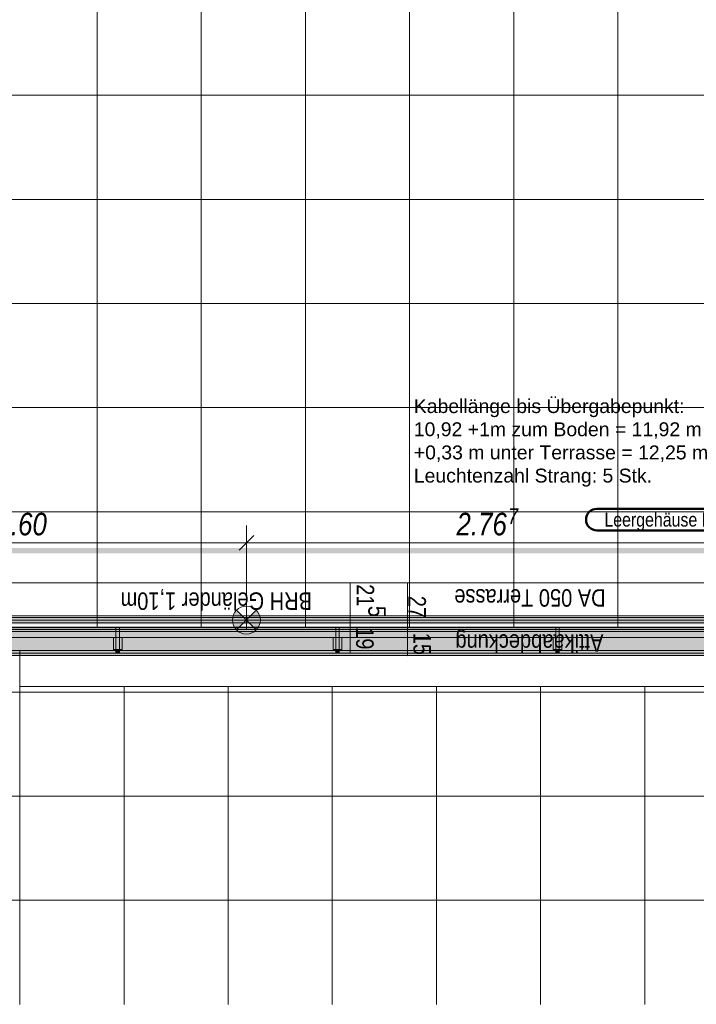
# Model space of a CAD drawing. Extents: x -420 to 300, y 62 to 1112.
# Tile 154 of 256: x -149 to -71, y 336 to 449. Entities that reach past the tile are written whole.
import ezdxf
from ezdxf.lldxf.tags import DXFTag

# ---------------------------------------------------------------- set-up
doc = ezdxf.new("R2010")
doc.units = 0
doc.layers.get('0').update_dxf_attribs({"lineweight": 13})
for name, color, linetype, lineweight, true_color in [('00_ E_ST_Handlaufleuchte', 7, 'Continuous', 13, 0xb2b200), ('00_E_ST_Handlaufleuchte_Bem', 7, 'Continuous', 5, 0x7d7d00), ('00_E_ST_Handlaufleuchte_Kabel', 3, 'Continuous', 18, 0x00ff00), ('00_E_ST_Handlaufleuchte_Leerrohre_Terrasse', 6, 'Continuous', 25, 0xff00ff), ('00_E_ST_Handlaufleuchte–Handlauf-Position', 7, 'Continuous', 5, 0x0000b2), ('30 -33 Aussenwände- 7 Fassade_ Elemente', 7, 'Continuous', 9, 0x00aacc), ('30 -34 Innenwände- 6 Elemente', 7, 'Continuous', 9, 0xff6633), ('30 -36 Dächer- 3 Dachbeläge', 7, 'Continuous', 15, 0x9999ff), ('30 -36 Dächer- 4 Dachbekleidungen', 7, 'Continuous', 9, 0xccccff), ('60- 61 allgemeine Ausstattung- 4 Terrassen', 9, 'Continuous', 9, 0x808080), ('70 -72 Beschriftung- 1 Beschriftung allgemein', 7, 'Continuous', 9, 0xff6633), ('70 -76 Bemaßung- 2 Allgemein', 9, 'Continuous', 5, 0x808080)]:
    doc.layers.add(name, color=color, linetype=linetype, lineweight=lineweight, true_color=true_color)
for name, color, linetype, lineweight in [('00_E_ST_Handlaufleuchte_Kabel_Text', 7, 'Continuous', 13), ('70 -71 Achsen- 1 Gebäudeachsen', 7, 'STRICHPUNKT2-A06CPUWML0', 18), ('ConnectionPoints', 7, 'Continuous', 50)]:
    doc.layers.add(name, color=color, linetype=linetype, lineweight=lineweight)
doc.styles.get("Standard").update_dxf_attribs({"font": 'ARIALN.TTF'})
tags = doc.linetypes.add('STRICHPUNKT2-A06CPUWML0', pattern=[12.7, 6.35, -3.175, 0, -3.175]).pattern_tags.tags
tags[10:11] = [DXFTag(74, 4), DXFTag(75, 0), DXFTag(340, '0'), DXFTag(46, 0.0), DXFTag(50, 0.0), DXFTag(44, 0.0), DXFTag(45, 0.0)]
tags[8:9] = [DXFTag(74, 4), DXFTag(75, 0), DXFTag(340, '0'), DXFTag(46, 0.0), DXFTag(50, 0.0), DXFTag(44, 0.0), DXFTag(45, 0.0)]
tags[6:7] = [DXFTag(74, 4), DXFTag(75, 0), DXFTag(340, '0'), DXFTag(46, 0.0), DXFTag(50, 0.0), DXFTag(44, 0.0), DXFTag(45, 0.0)]
tags[4:5] = [DXFTag(74, 4), DXFTag(75, 0), DXFTag(340, '0'), DXFTag(46, 0.0), DXFTag(50, 0.0), DXFTag(44, 0.0), DXFTag(45, 0.0)]

# ---------------------------------------------------------------- blocks, each defined once
blk = doc.blocks.new('Referenz-A06CPUWNL0', base_point=(-395.24, 76.95))
at = {"layer": '30 -33 Aussenwände- 7 Fassade_ Elemente', "color": 0, "linetype": 'Continuous', "ltscale": 0.13}
for p, q in [((-6.1, 376.65), (-310.1, 376.65)), ((-148.9, 376.65), (-148.9, 372.51)), ((-6.1, 376.65), (-148.9, 376.65)), ((-6.7, 376.05), (-148.9, 376.05)), ((-148.9, 376.05), (-148.9, 372.51)), ((-148.9, 372.51), (-10.24, 372.51)), ((-148.9, 372.51), (-10.24, 372.51))]:
    blk.add_line(p, q, dxfattribs=at)
at = {"layer": '30 -34 Innenwände- 6 Elemente', "color": 0, "linetype": 'Continuous', "ltscale": 0.13}
for p, q in [((-59.9, 380.45), (-306.3, 380.45)), ((-306.9, 379.85), (-60.5, 379.85)), ((-61.5, 378.85), (-307.9, 378.85)), ((-310.1, 376.65), (-63.7, 376.65))]:
    blk.add_line(p, q, dxfattribs=at)
at = {"layer": '30 -36 Dächer- 3 Dachbeläge', "color": 0, "linetype": 'Continuous', "ltscale": 0.15}
for p, q in [((-61.5, 379.05), (-307.7, 379.05)), ((-310.7, 376.05), (-61.5, 376.05))]:
    blk.add_line(p, q, dxfattribs=at)
at = {"layer": '30 -36 Dächer- 3 Dachbeläge', "color": 0, "lineweight": 9}
for p, q in [((-137.43, 376.75), (-137.83, 376.75)), ((-137.83, 376.75), (-137.83, 376.35)), ((-137.43, 376.35), (-137.43, 376.75)), ((-112.1, 376.75), (-112.5, 376.75)), ((-112.5, 376.75), (-112.5, 376.35)), ((-112.1, 376.35), (-112.1, 376.75)), ((-86.76, 376.75), (-87.16, 376.75)), ((-87.16, 376.75), (-87.16, 376.35)), ((-86.76, 376.35), (-86.76, 376.75))]:
    blk.add_line(p, q, dxfattribs=at)
at = {"layer": '30 -36 Dächer- 3 Dachbeläge', "color": 0, "lineweight": 0}
for points in [[(-307.7, 376.05), (-307.7, 379.05), (-61.5, 376.05)], [(-61.5, 376.05), (-307.7, 379.05), (-61.5, 379.05)], [(-137.83, 376.75), (-137.43, 376.75), (-137.83, 376.35)], [(-137.83, 376.35), (-137.43, 376.75), (-137.43, 376.35)], [(-112.5, 376.75), (-112.1, 376.75), (-112.5, 376.35)], [(-112.5, 376.35), (-112.1, 376.75), (-112.1, 376.35)], [(-87.16, 376.75), (-86.76, 376.75), (-87.16, 376.35)], [(-87.16, 376.35), (-86.76, 376.75), (-86.76, 376.35)]]:
    blk.add_solid(points, dxfattribs=at)
at = {"layer": '30 -36 Dächer- 4 Dachbekleidungen', "color": 0, "linetype": 'Continuous', "ltscale": 0.13}
for p, q in [((-307.4, 379.35), (-61.5, 379.35)), ((-61.5, 380.15), (-306.6, 380.15)), ((-137.43, 379.35), (-137.83, 379.35)), ((-137.83, 379.35), (-137.83, 378.15)), ((-137.43, 378.15), (-137.43, 379.35)), ((-112.1, 379.35), (-112.5, 379.35)), ((-112.5, 379.35), (-112.5, 378.15)), ((-112.1, 378.15), (-112.1, 379.35)), ((-86.76, 379.35), (-87.16, 379.35)), ((-87.16, 379.35), (-87.16, 378.15)), ((-86.76, 378.15), (-86.76, 379.35)), ((-61.5, 378.15), (-308.6, 378.15)), ((-138.13, 378.15), (-138.13, 376.75)), ((-137.83, 376.75), (-137.83, 378.15)), ((-137.43, 378.15), (-137.43, 376.75)), ((-137.13, 378.15), (-137.13, 376.75)), ((-112.8, 378.15), (-112.8, 376.75)), ((-112.5, 376.75), (-112.5, 378.15)), ((-112.1, 378.15), (-112.1, 376.75)), ((-111.8, 378.15), (-111.8, 376.75)), ((-87.46, 378.15), (-87.46, 376.75)), ((-87.16, 376.75), (-87.16, 378.15)), ((-86.76, 378.15), (-86.76, 376.75)), ((-86.46, 378.15), (-86.46, 376.75)), ((-310.4, 376.35), (-61.5, 376.35)), ((-138.13, 376.75), (-137.83, 376.75)), ((-137.43, 376.75), (-137.83, 376.75)), ((-137.13, 376.75), (-137.43, 376.75)), ((-112.8, 376.75), (-112.5, 376.75)), ((-112.1, 376.75), (-112.5, 376.75)), ((-111.8, 376.75), (-112.1, 376.75)), ((-87.46, 376.75), (-87.16, 376.75)), ((-86.76, 376.75), (-87.16, 376.75)), ((-86.46, 376.75), (-86.76, 376.75))]:
    blk.add_line(p, q, dxfattribs=at)
at = {"layer": '60- 61 allgemeine Ausstattung- 4 Terrassen', "color": 0}
for p, q in [((-140, 379.25), (-140, 766.05)), ((-128, 379.25), (-128, 766.05)), ((-116, 379.25), (-116, 766.05)), ((-104, 379.25), (-104, 766.05)), ((-92, 379.25), (-92, 766.05)), ((-80, 379.25), (-80, 766.05)), ((-307.5, 440.65), (3.5, 440.65)), ((-307.5, 428.65), (3.5, 428.65)), ((-307.5, 416.65), (3.5, 416.65)), ((-307.5, 404.65), (3.5, 404.65)), ((-307.5, 392.65), (3.5, 392.65)), ((-307.5, 380.65), (3.5, 380.65)), ((3.5, 379.25), (-307.5, 379.25)), ((-148.9, 372.51), (-148.9, 335.85)), ((-136.9, 372.51), (-136.9, 335.85)), ((-124.9, 372.51), (-124.9, 335.85)), ((-112.9, 372.51), (-112.9, 335.85)), ((-100.9, 372.51), (-100.9, 335.85)), ((-88.9, 372.51), (-88.9, 335.85)), ((-76.9, 372.51), (-76.9, 335.85)), ((-10.24, 371.85), (-307.7, 371.85)), ((-10.24, 359.85), (-307.7, 359.85)), ((-10.24, 347.85), (-307.7, 347.85))]:
    blk.add_line(p, q, dxfattribs=at)
at = {"layer": '70 -71 Achsen- 1 Gebäudeachsen', "color": 0, "linetype": 'STRICHPUNKT2-A06CPUWML0', "ltscale": 0.18}
blk.add_line((-387.24, 384.45), (76.5, 384.45), dxfattribs=at)
at = {"layer": '70 -76 Bemaßung- 2 Allgemein', "color": 0, "linetype": 'Continuous', "ltscale": 0.13}
for p, q in [((-110.87, 384.45), (-110.81, 384.45)), ((-110.84, 384.46), (-110.82, 384.44)), ((-110.83, 384.46), (-110.83, 384.43)), ((-110.83, 384.43), (-110.83, 380.17)), ((-104.26, 384.45), (-104.2, 384.45)), ((-104.23, 384.46), (-104.21, 384.44)), ((-104.22, 384.46), (-104.22, 384.43)), ((-104.22, 384.43), (-104.22, 379.07)), ((-110.82, 380.15), (-110.85, 380.15)), ((-110.82, 380.15), (-110.85, 380.15)), ((-110.84, 380.16), (-110.82, 380.14)), ((-110.82, 380.14), (-110.84, 380.16)), ((-110.83, 380.14), (-110.83, 380.17)), ((-110.83, 380.16), (-110.83, 380.13)), ((-110.83, 380.13), (-110.83, 376.37)), ((-104.26, 379.05), (-104.2, 379.05)), ((-104.26, 379.05), (-104.2, 379.05)), ((-104.23, 379.06), (-104.21, 379.04)), ((-104.21, 379.04), (-104.23, 379.06)), ((-104.22, 379.04), (-104.22, 379.07)), ((-104.22, 379.06), (-104.22, 379.03)), ((-104.22, 379.03), (-104.22, 376.07)), ((-110.87, 376.35), (-110.81, 376.35)), ((-110.82, 376.34), (-110.84, 376.36)), ((-110.83, 376.34), (-110.83, 376.37)), ((-104.26, 376.05), (-104.2, 376.05)), ((-104.21, 376.04), (-104.23, 376.06)), ((-104.22, 376.04), (-104.22, 376.07))]:
    blk.add_line(p, q, dxfattribs=at)
at = {"layer": '70 -72 Beschriftung- 1 Beschriftung allgemein', "color": 0, "linetype": 'Continuous', "ltscale": 0.13, "char_height": 2.0138, "attachment_point": 1, "rotation": 180}
for s, insert in [('{\\fArial Narrow;BRH Geländer 1,10m}', (-115.25, 381.33)), ('{\\fArial Narrow;DA 050 Terrasse}', (-81.41, 381.7)), ('{\\fArial Narrow;Attikaabdeckung}', (-81.66, 376.5))]:
    blk.add_mtext(s, dxfattribs=dict(at, insert=insert))
at = {"layer": '70 -76 Bemaßung- 2 Allgemein', "color": 0, "linetype": 'Continuous', "ltscale": 0.13, "char_height": 2.0138, "attachment_point": 1, "rotation": 270}
for s, insert in [('{\\fArial Narrow;21}', (-108.08, 384.29)), ('{\\fArial Narrow;27}', (-102.11, 382.95)), ('{\\fArial Narrow;5}', (-106.74, 381.79)), ('{\\fArial Narrow;19}', (-108.14, 379.33)), ('{\\fArial Narrow;15}', (-101.54, 378.69))]:
    blk.add_mtext(s, dxfattribs=dict(at, insert=insert))
blk = doc.blocks.new('Blockreferenz-A06CPUXFL0', base_point=(-124.41, 378.55))
at = {"lineweight": -2}
for points in [[(-123.94, 381.29), (-122.8, 380.15), (-123.94, 379.02), (-124.2, 379.35), (-124.36, 379.74), (-124.41, 380.15), (-124.36, 380.57), (-124.2, 380.96)], [(-122.8, 380.15), (-121.67, 381.29), (-121.41, 380.96), (-121.25, 380.57), (-121.19, 380.15), (-121.25, 379.74), (-121.41, 379.35), (-121.67, 379.02)]]:
    blk.add_hatch(color=0, dxfattribs=at).paths.add_polyline_path(points)
at = {"color": 0, "lineweight": -2}
for p, q in [((-123.94, 379.02), (-121.67, 381.29)), ((-123.94, 381.29), (-121.67, 379.02))]:
    blk.add_line(p, q, dxfattribs=at)
blk.add_circle((-122.8, 380.15), 1.61, dxfattribs=at)
blk = doc.blocks.new('Maß-A06CPUYXL0', base_point=(-123.65, 379.05))
at = {"color": 0, "linetype": 'ByBlock', "lineweight": -2, "ltscale": 0.13}
for p, q in [((-122.8, 391.05), (-122.8, 379.05)), ((-67.47, 391.05), (-67.47, 379.05)), ((-123.65, 388.2), (-121.95, 389.9)), ((-68.32, 388.2), (-66.62, 389.9)), ((-67.47, 389.05), (-122.8, 389.05))]:
    blk.add_line(p, q, dxfattribs=at)
at = {"color": 0, "linetype": 'ByBlock', "lineweight": -2, "ltscale": 0.13, "attachment_point": 1}
for s, insert, char_height in [('{\\fArial Narrow|b0|i1;7}', (-92.65, 393.04), 1.82), ('{\\fArial Narrow|b0|i1;2.76}', (-98.59, 392.52), 2.6)]:
    blk.add_mtext(s, dxfattribs=dict(at, insert=insert, char_height=char_height))
blk = doc.blocks.new('Maß-A06CPUYZL0', base_point=(-175.65, 379.05))
at = {"color": 0, "linetype": 'ByBlock', "lineweight": -2, "ltscale": 0.13}
for p, q in [((-174.8, 391.05), (-174.8, 379.05)), ((-122.8, 391.05), (-122.8, 379.05)), ((-175.65, 388.2), (-173.95, 389.9)), ((-123.65, 388.2), (-121.95, 389.9)), ((-122.8, 389.05), (-174.8, 389.05))]:
    blk.add_line(p, q, dxfattribs=at)
at = {"color": 0, "linetype": 'ByBlock', "lineweight": -2, "ltscale": 0.13, "insert": (-151.59, 392.52), "char_height": 2.6, "attachment_point": 1}
blk.add_mtext('{\\fArial Narrow|b0|i1;2.60}', dxfattribs=at)
blk = doc.blocks.new('Polygon-A06CPUZPL0', base_point=(-307.1, 260.85))
at = {"linetype": 'ByBlock', "lineweight": -2, "ltscale": 0.13}
blk.add_hatch(color=0, dxfattribs=at).paths.add_polyline_path([(-59.9, 260.85), (-232.9, 260.85), (-232.9, 261.65), (-60.7, 261.65), (-60.7, 379.65), (-307.1, 379.65), (-307.1, 763.75), (-306.3, 763.75), (-306.3, 380.45), (-59.9, 380.45)])
blk = doc.blocks.new('Bauteilbeschriftung-A06CPV63L0', base_point=(-83.66, 390.01))
at = {"color": 0, "lineweight": -2}
for p, q in [((-82.41, 392.98), (-65.66, 392.98)), ((-65.66, 390.48), (-82.41, 390.48))]:
    blk.add_line(p, q, dxfattribs=at)
at = {"color": 0, "linetype": 'ByBlock', "lineweight": -2, "ltscale": 0.5}
blk.add_line((-64.41, 391.73), (-61.18, 390.01), dxfattribs=at)
at = {"color": 0, "lineweight": -2}
for centre, major_axis in [((-82.41, 391.73), (0, 1.25)), ((-65.66, 391.73), (1.25, 0)), ((-82.41, 391.73), (-1.25, 0)), ((-65.66, 391.73), (0, -1.25))]:
    blk.add_ellipse(centre, major_axis=major_axis, ratio=1, start_param=0, end_param=1.570796, dxfattribs=at)
at = {"color": 0, "linetype": 'ByBlock', "lineweight": -2, "ltscale": 0.5, "insert": (-81.55, 392.53), "char_height": 1.6, "attachment_point": 1}
blk.add_mtext('{\\fArial Narrow;Leergehäuse IP66}', dxfattribs=at)
blk = doc.blocks.new('Polylinie-A06CPV69L0', base_point=(-278.8, 380.05))
at = {"color": 0, "linetype": 'ByBlock', "lineweight": -2, "ltscale": 0.18}
blk.add_solid([(-278.8, 380.05), (-278.8, 380.25), (-60.3, 380.05), (-60.5, 380.25)], dxfattribs=at)
blk = doc.blocks.new('Polylinie-A06CPV6HL0', base_point=(-303.06, 382.94))
at = {"color": 0, "linetype": 'ByBlock', "lineweight": -2, "ltscale": 0.25}
blk.add_solid([(-61.98, 388.46), (-61.98, 387.86), (-297.96, 388.46), (-297.71, 387.86)], dxfattribs=at)

msp = doc.modelspace()

# ---------------------------------------------------------------- block references
at = {"color": 8, "lineweight": 13, "ltscale": 0.13, "true_color": 0x808080}
msp.add_blockref('Referenz-A06CPUWNL0', (-395.24, 76.95), dxfattribs=at)
at = {"layer": '00_ E_ST_Handlaufleuchte', "ltscale": 0.13}
msp.add_blockref('Blockreferenz-A06CPUXFL0', (-124.41, 378.55), dxfattribs=at)
at = {"layer": '00_E_ST_Handlaufleuchte_Bem', "ltscale": 0.13}
for name, p in [('Maß-A06CPUYXL0', (-123.65, 379.05)), ('Maß-A06CPUYZL0', (-175.65, 379.05))]:
    msp.add_blockref(name, p, dxfattribs=at)
at = {"layer": '00_E_ST_Handlaufleuchte_Kabel', "ltscale": 0.18}
msp.add_blockref('Polylinie-A06CPV69L0', (-278.8, 380.05), dxfattribs=at)
at = {"layer": '00_E_ST_Handlaufleuchte_Leerrohre_Terrasse', "color": 6, "ltscale": 0.25, "true_color": 0xff00ff}
msp.add_blockref('Polylinie-A06CPV6HL0', (-303.06, 382.94), dxfattribs=at)
at = {"layer": '00_E_ST_Handlaufleuchte–Handlauf-Position', "ltscale": 0.13}
msp.add_blockref('Polygon-A06CPUZPL0', (-307.1, 260.85), dxfattribs=at)
at = {"layer": 'ConnectionPoints', "ltscale": 0.5}
msp.add_blockref('Bauteilbeschriftung-A06CPV63L0', (-83.66, 390.01), dxfattribs=at)

# ---------------------------------------------------------------- texts
at = {"layer": '00_E_ST_Handlaufleuchte_Kabel_Text', "ltscale": 0.13, "char_height": 1.6, "attachment_point": 1}
for s, insert in [('{\\fArial;Kabellänge bis Übergabepunkt:}', (-103.51, 405.62)), ('{\\fArial;10,92 +1m zum Boden = 11,92 m}', (-103.51, 402.95)), ('{\\fArial;+0,33 m unter Terrasse = 12,25 m}', (-103.51, 400.28)), ('{\\fArial;Leuchtenzahl Strang: 5 Stk.}', (-103.51, 397.61))]:
    msp.add_mtext(s, dxfattribs=dict(at, insert=insert))

doc.saveas('drawing.dxf')
